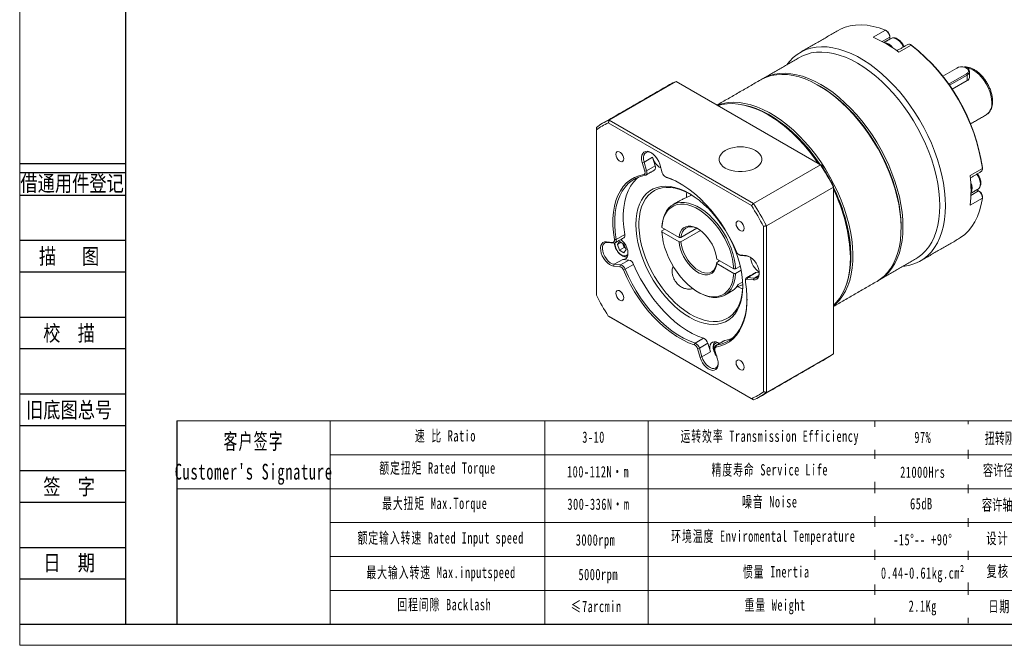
# Model space of a CAD drawing. Header units: millimetres. Extents: x -82 to 450, y -86 to 290.
# Tile 1 of 3: x -82 to 212, y -86 to 101. Entities that reach past the tile are written whole.
import ezdxf
from ezdxf.enums import TextEntityAlignment as Align

# ---------------------------------------------------------------- set-up
doc = ezdxf.new("R2010")
doc.units = ezdxf.units.MM
doc.header["$LTSCALE"] = 1.5
doc.layers.get('0').update_dxf_attribs({"lineweight": 18})
for name, color, linetype in [('2细线层', 4, 'Continuous'), ('6文字层', 3, 'Continuous'), ('7标注层', 4, 'Continuous')]:
    doc.layers.add(name, color=color, linetype=linetype)
doc.layers.add('SLD-0', color=7, linetype='Continuous', lineweight=18)
doc.layers.add('细实线', color=7, linetype='Continuous', lineweight=18)
doc.styles.add('宋体', font='txt', dxfattribs={"width": 0.8})
doc.styles.add('标准', font='txt', dxfattribs={"width": 0.667})

msp = doc.modelspace()

# ---------------------------------------------------------------- linework, layer by layer
at = {"color": 7, "linetype": 'Continuous', "lineweight": 15}
for p, q in [((173.031174, 95.486301), (176.708129, 97.608962)), ((178.010521, 95.565653), (175.718188, 94.242317)), ((178.010521, 95.565653), (178.010521, 95.892217)), ((178.010521, 94.915535), (178.010521, 95.565653)), ((184.404081, 93.166183), (180.727127, 91.043522)), ((184.404081, 93.166183), (184.644169, 93.031282)), ((184.516042, 93.116508), (184.644169, 93.031282)), ((198.035785, 86.284231), (193.849511, 83.867547)), ((195.618432, 81.492465), (200.977349, 84.586102)), ((201.203623, 84.194184), (195.879245, 81.120486)), ((201.203623, 82.521511), (196.694239, 79.918299)), ((201.203623, 84.194184), (200.977349, 84.586102)), ((201.203623, 82.521511), (201.203623, 84.194184)), ((94.086805, 70.729413), (114.11207, 82.289753)), ((157.28243, 57.368034), (114.11207, 82.289753)), ((94.086805, 70.729413), (137.257165, 45.807695)), ((206.900358, 72.300748), (206.994229, 72.357544)), ((90.216144, 67.779218), (90.216144, 18.31264)), ((136.637934, 45.120081), (93.800942, 69.849351)), ((107.036913, 59.616552), (104.491329, 58.147017)), ((107.810915, 57.011934), (107.036913, 59.616552)), ((104.491329, 58.147017), (103.947174, 58.009597)), ((104.721175, 55.40498), (103.947174, 58.009597)), ((104.491329, 58.147017), (105.26533, 55.5424)), ((105.26533, 55.5424), (107.810915, 57.011934)), ((109.173425, 57.49236), (109.947427, 54.887744)), ((157.28243, 57.368034), (137.257165, 45.807695)), ((202.042479, 54.124249), (205.719433, 56.24691)), ((205.719433, 56.24691), (205.722684, 56.522225)), ((205.722684, 56.522225), (205.732435, 56.36848)), ((104.829928, 54.193375), (104.394624, 54.393212)), ((105.26533, 55.5424), (104.721175, 55.40498)), ((111.256806, 53.557313), (110.913315, 53.748062)), ((141.12783, 39.103507), (161.153094, 50.663847)), ((161.153094, 0.812308), (161.153094, 50.663847)), ((205.719433, 47.359908), (202.042479, 45.237247)), ((202.308485, 48.186006), (204.601063, 49.509483)), ((204.601063, 49.509483), (204.0378, 49.834647)), ((204.601063, 49.509483), (204.883906, 49.346149)), ((114.964949, 35.616681), (109.860323, 38.563519)), ((115.532136, 35.615815), (120.311475, 38.374868)), ((140.222733, -10.55555), (140.222733, 38.911028)), ((141.12783, 39.103507), (141.12783, -10.748032)), ((96.163822, 35.036453), (98.709406, 36.505988)), ((109.859939, 37.583838), (110.708652, 38.07379)), ((109.860323, 37.257053), (114.964949, 34.310215)), ((121.413133, 37.704376), (115.532136, 34.309349)), ((93.232037, 34.323179), (95.100643, 34.138245)), ((93.232037, 34.323179), (93.623119, 34.122221)), ((95.491725, 33.937287), (93.623119, 34.122221)), ((95.100643, 34.138245), (95.491725, 33.937287)), ((95.604717, 34.962618), (96.163822, 35.036453)), ((96.515284, 33.459642), (97.168482, 34.389025)), ((97.64684, 34.112876), (96.515284, 33.459642)), ((97.168482, 31.776095), (96.515284, 33.459642)), ((97.168482, 34.389025), (98.474877, 33.634859)), ((98.582697, 32.592503), (97.168482, 31.776095)), ((98.256099, 33.434277), (98.092666, 33.855506)), ((98.582697, 32.592503), (98.256099, 33.434277)), ((98.474877, 33.634859), (99.128075, 31.951311)), ((98.964907, 32.371858), (98.582697, 32.592503)), ((98.474877, 31.02193), (97.168482, 31.776095)), ((99.128075, 31.951311), (98.474877, 31.02193)), ((133.173448, 30.37021), (135.042053, 30.185276)), ((133.56453, 30.169252), (133.173448, 30.37021)), ((135.433135, 29.984318), (133.56453, 30.169252)), ((135.433135, 29.984318), (135.042053, 30.185276)), ((95.396822, 27.038393), (95.571426, 27.565912)), ((97.265427, 26.853458), (95.396822, 27.038393)), ((98.117011, 29.035447), (95.571426, 27.565912)), ((95.571426, 27.565912), (97.44003, 27.380979)), ((97.265427, 26.853458), (97.44003, 27.380979)), ((97.44003, 27.380979), (99.985615, 28.850513)), ((99.985615, 28.850513), (98.117011, 29.035447)), ((101.371506, 27.547669), (98.825922, 26.078134)), ((126.220448, 28.139118), (127.06916, 28.629069)), ((131.326575, 26.171315), (126.221948, 29.118154)), ((126.221948, 27.811688), (131.326575, 24.86485)), ((131.892643, 26.171095), (133.31519, 26.992313)), ((98.304847, 25.876324), (98.825922, 26.078134)), ((133.565619, 25.830417), (131.892643, 24.864629)), ((135.512836, 23.612944), (135.338232, 23.085424)), ((138.05842, 25.082479), (135.512836, 23.612944)), ((135.512836, 23.612944), (137.381441, 23.42801)), ((138.758943, 24.223225), (137.381441, 23.42801)), ((138.943871, 24.994846), (138.05842, 25.082479)), ((132.641894, 21.492177), (134.019364, 22.287373)), ((137.206838, 22.900489), (135.338232, 23.085424)), ((137.381441, 23.42801), (137.206838, 22.900489)), ((93.800942, 12.103585), (136.637934, -12.625684)), ((137.257165, -12.983244), (94.086805, 11.938475)), ((119.525562, 3.475604), (119.747754, 3.992918)), ((119.747754, 3.992918), (122.293338, 5.462452)), ((123.581187, 3.94288), (121.035603, 2.473345)), ((124.355188, 1.338262), (123.581187, 3.94288)), ((126.044251, 2.830457), (126.174631, 3.356855)), ((128.720216, 4.82639), (126.174631, 3.356855)), ((120.491448, 2.335926), (121.035603, 2.473345)), ((121.265449, -0.268693), (120.491448, 2.335926)), ((121.035603, 2.473345), (121.809604, -0.131273)), ((124.355188, 1.338262), (121.809604, -0.131273)), ((125.7177, 1.818688), (126.491701, -0.785931)), ((161.153094, 0.812308), (141.12783, -10.748032)), ((121.265449, -0.268693), (121.809604, -0.131273))]:
    msp.add_line(p, q, dxfattribs=at)
for p, q in [((10.557404, -19.258992), (10.557404, -80.080073)), ((74.755699, -19.258992), (74.755699, -80.080073))]:
    msp.add_line(p, q)
at = {"color": 7, "linetype": 'Continuous', "lineweight": 15, "flags": 128}
for points in [[(176.708129, 97.608962), (174.84469, 98.273052), (173.012977, 98.759706), (171.223163, 99.066222), (169.485193, 99.190894), (167.808718, 99.133031), (166.203052, 98.892956), (164.677115, 98.472), (163.23938, 97.872502), (162.557569, 97.507648)], [(182.086784, 92.581909), (181.95169, 92.87053), (181.533695, 93.575458), (181.031765, 94.199855), (180.475067, 94.707434), (179.895958, 95.068695), (179.328092, 95.262645), (178.80447, 95.278011), (178.389551, 95.134346)], [(147.234747, 87.276369), (148.012276, 88.273982), (149.094184, 89.395676), (150.283591, 90.359457), (151.57415, 91.160184), (152.958978, 91.793583), (154.430685, 92.256275), (155.981419, 92.545791), (157.602905, 92.660587), (159.286495, 92.60005), (161.023202, 92.364503), (162.803761, 91.955204), (164.618675, 91.374336), (166.458258, 90.624996), (168.312696, 89.711185), (170.172093, 88.637778), (172.026531, 87.4105), (173.866114, 86.035903), (175.681027, 84.521317), (177.461588, 82.874825), (179.198296, 81.105212), (180.881884, 79.221918), (182.503371, 77.234994), (184.054105, 75.155039), (185.525811, 72.993151), (186.910639, 70.760863), (188.201199, 68.470088), (189.390606, 66.133046), (190.472513, 63.762208), (191.441148, 61.370223), (192.291344, 58.969852), (193.018563, 56.573903), (193.618927, 54.195159), (194.08923, 51.846313), (194.426965, 49.539895), (194.63033, 47.288212), (194.698239, 45.103277), (194.63033, 42.996749), (194.426965, 40.979865), (194.08923, 39.063388), (193.618927, 37.257542), (193.018563, 35.571964), (192.291344, 34.015644), (191.441148, 32.596889), (190.472513, 31.323265), (189.390606, 30.20157), (188.201199, 29.237789), (186.910639, 28.437063), (185.525811, 27.803664), (184.054105, 27.340971), (182.503371, 27.051455), (182.031919, 26.999367)], [(150.995282, 89.447281), (151.656645, 89.801097), (153.051459, 90.381991), (154.532075, 90.789111), (156.090211, 91.02018), (157.717155, 91.073905), (159.403806, 90.949988), (161.140735, 90.649119), (162.918226, 90.172983), (164.726339, 89.524241), (166.554962, 88.706522), (168.393869, 87.7244), (170.232776, 86.583366), (172.0614, 85.289801), (173.869512, 83.85094), (175.647003, 82.274829), (177.383931, 80.570283), (179.070583, 78.746834), (180.697527, 76.814678), (182.255664, 74.784624), (183.73628, 72.668021), (185.131095, 70.476708), (186.432308, 68.222941), (187.632643, 65.919321), (188.725388, 63.578733), (189.70443, 61.214265), (190.564295, 58.839141), (191.300174, 56.466643), (191.907951, 54.11004), (192.384228, 51.78251), (192.726342, 49.497071), (192.932378, 47.266502), (193.001185, 45.103279), (192.932378, 43.019499), (192.726342, 41.026814), (192.384228, 39.136369), (191.907951, 37.358738), (191.300174, 35.703859), (190.564295, 34.18099), (189.70443, 32.798645), (188.725388, 31.564554), (187.632643, 30.485623), (186.432308, 29.567879), (185.792455, 29.170279)], [(200.977349, 84.586102), (201.359859, 84.890032), (201.560959, 85.247326), (201.560957, 85.623005), (201.359859, 85.980298), (200.977349, 86.28423), (200.450866, 86.505049), (199.831949, 86.62114), (199.181183, 86.621141), (198.562265, 86.505049), (198.035785, 86.284231)], [(208.557537, 75.963507), (208.487891, 77.025593), (208.28067, 78.141938), (207.940976, 79.285054), (207.477173, 80.426792), (206.900682, 81.539041), (206.225698, 82.594412), (205.468841, 83.566918), (204.648746, 84.432615), (203.78561, 85.170184), (202.900683, 85.761466), (202.015756, 86.191899), (201.152618, 86.450887), (200.352201, 86.532213)], [(201.203898, 86.153404), (201.427863, 86.004165), (201.755245, 85.658052), (201.900453, 85.272713), (201.851716, 84.879364), (201.612994, 84.509877), (201.203623, 84.194184)], [(174.195901, 22.475731), (175.145568, 23.087361), (176.319612, 24.045916), (177.384479, 25.164238), (178.334215, 26.436073), (179.163507, 27.854306), (179.867719, 29.411006), (180.442911, 31.097467), (180.885869, 32.904259), (181.194113, 34.821278), (181.365919, 36.837803), (181.400329, 38.942555), (181.297148, 41.123764), (181.056955, 43.369233), (180.681092, 45.666404), (180.171661, 48.00243), (179.531511, 50.364247), (178.764223, 52.738647), (177.874086, 55.112351), (176.866079, 57.472085), (175.74584, 59.804651), (174.519633, 62.097006), (173.194316, 64.33633), (171.7773, 66.510098), (170.27651, 68.606155), (168.700339, 70.612779), (167.057601, 72.518748), (165.357484, 74.313402), (163.609494, 75.986706), (161.823408, 77.529302), (160.009214, 78.932563), (158.177059, 80.18864), (156.337187, 81.29051), (154.499888, 82.232011), (152.675437, 83.007878), (150.874037, 83.613772), (149.105763, 84.046302), (147.380503, 84.303052), (145.707906, 84.382586), (144.097325, 84.284457), (142.557768, 84.009216), (141.097843, 83.558401), (139.725719, 82.934534), (139.398729, 82.752733)], [(139.683871, 82.912033), (140.625777, 83.433113), (142.020592, 84.014007), (143.501208, 84.421127), (145.059344, 84.652196), (146.686288, 84.705921), (148.372939, 84.582004), (150.109868, 84.281135), (151.887358, 83.804999), (153.695472, 83.156257), (155.524095, 82.338538), (157.363002, 81.356416), (159.201909, 80.215382), (161.030532, 78.921817), (162.838645, 77.482956), (164.616136, 75.906845), (166.353064, 74.202299), (168.039716, 72.37885), (169.66666, 70.446694), (171.224797, 68.41664), (172.705413, 66.300037), (174.100228, 64.108724), (175.401441, 61.854957), (176.601776, 59.551337), (177.694521, 57.210749), (178.673563, 54.846281), (179.533428, 52.471157), (180.269307, 50.098659), (180.877084, 47.742056), (181.353361, 45.414526), (181.695475, 43.129087), (181.901511, 40.898518), (181.970318, 38.735295), (181.901511, 36.651515), (181.695475, 34.65883), (181.353361, 32.768385), (180.877084, 30.990754), (180.269307, 29.335875), (179.533428, 27.813006), (178.673563, 26.430661), (177.694521, 25.19657), (176.601776, 24.117639), (175.401441, 23.199895), (174.476447, 22.642995)], [(181.404632, 38.735294), (181.336615, 40.873653), (181.132948, 43.078583), (180.794767, 45.337753), (180.323964, 47.63853), (179.723172, 49.968046), (178.995752, 52.313273), (178.14577, 54.661097), (177.177982, 56.998387), (176.097797, 59.312072), (174.911259, 61.589213), (173.625002, 63.817075), (172.24622, 65.983201), (170.782622, 68.075474), (169.242395, 70.082195), (167.634152, 71.992142), (165.966887, 73.794631), (164.249923, 75.479585), (162.492863, 77.037579), (160.705533, 78.459902), (158.897929, 79.738598), (157.084112, 80.864234)], [(157.084112, 80.864234), (158.444043, 80.034975), (160.25514, 78.793335), (162.048481, 77.406203), (163.814037, 75.88134), (165.541934, 74.227268), (167.22251, 72.453242), (168.846366, 70.569181), (170.40442, 68.585622), (171.88796, 66.513658), (173.288688, 64.364875), (174.598772, 62.15129), (175.810884, 59.885285), (176.918247, 57.579529), (177.914667, 55.246919), (178.794572, 52.900499), (179.553042, 50.553391), (180.185834, 48.218721), (180.689409, 45.909546), (181.060952, 43.63878), (181.298385, 41.41912), (181.400379, 39.262982), (181.404632, 38.735294)], [(126.473834, 75.153457), (126.672866, 75.231039), (128.132791, 75.681854), (129.672348, 75.957095), (131.282929, 76.055224), (132.955526, 75.97569), (134.680786, 75.71894), (136.44906, 75.28641), (138.25046, 74.680516), (140.074911, 73.904649), (141.91221, 72.963148), (143.752082, 71.861278), (145.584237, 70.605201), (147.398431, 69.20194), (149.184517, 67.659344), (150.932507, 65.98604), (152.632624, 64.191386), (154.275362, 62.285417), (155.851533, 60.278793), (157.352323, 58.182736), (158.769339, 56.008968), (160.094656, 53.769644), (161.320863, 51.477289), (162.441102, 49.144723), (163.449109, 46.784989), (164.339246, 44.411285), (165.106534, 42.036885)], [(156.623685, 57.748318), (155.498741, 59.338181), (153.940604, 61.368236), (152.313661, 63.300391), (150.627009, 65.12384), (148.89008, 66.828387), (147.112589, 68.404498), (145.304477, 69.843359), (143.475854, 71.136923), (141.636947, 72.277957), (139.79804, 73.26008), (137.969416, 74.077799), (136.161303, 74.726541), (134.383812, 75.202677), (132.646884, 75.503545), (130.960232, 75.627463), (129.333288, 75.573737), (127.775153, 75.342668), (126.650209, 75.051637)], [(157.196434, 57.417678), (156.897296, 57.859732), (155.413757, 59.931696), (153.855702, 61.915255), (152.231847, 63.799316), (150.551271, 65.573342), (148.823373, 67.227414), (147.057817, 68.752278), (145.264476, 70.139409), (143.453379, 71.381049), (141.634655, 72.470255), (139.818475, 73.400933), (138.014994, 74.167882), (136.2343, 74.76681), (134.486352, 75.19437), (133.994092, 75.284735)], [(137.073684, 61.980003), (137.846855, 61.599499), (138.563944, 61.106152), (139.121741, 60.548416), (139.503296, 59.943237), (139.697017, 59.309002), (139.697017, 58.664984), (139.503296, 58.03075), (139.121741, 57.42557), (138.563944, 56.867834), (137.846854, 56.374487), (136.99226, 55.96052), (136.026128, 55.638511), (134.977813, 55.418244), (133.879168, 55.306411), (132.763574, 55.306411), (131.664929, 55.418244), (130.616615, 55.638511), (129.650482, 55.96052), (128.795887, 56.374487), (128.078798, 56.867834), (127.521001, 57.425571), (127.139446, 58.03075), (126.945725, 58.664984), (126.945725, 59.309003), (127.139446, 59.943237), (127.521001, 60.548416), (128.078798, 61.106152), (128.795888, 61.599499), (129.569059, 61.980003)], [(98.407377, 59.102965), (98.335736, 59.613503), (98.129453, 60.145177), (97.813408, 60.63386), (97.42572, 61.020612), (97.013153, 61.258782), (96.625468, 61.319643), (96.309423, 61.195858), (96.10314, 60.902353), (96.031498, 60.474531), (96.10314, 59.963994), (96.309423, 59.43232), (96.625468, 58.943636), (97.013153, 58.556886), (97.42572, 58.318716), (97.813408, 58.257853), (98.129453, 58.381639), (98.335736, 58.675144), (98.407377, 59.102965)], [(103.947174, 58.009597), (103.771837, 58.813621), (103.736324, 59.56436), (103.842416, 60.22417), (104.084794, 60.759962), (104.451305, 61.144873), (104.923571, 61.359597), (105.477907, 61.393373), (106.08652, 61.244502), (106.718892, 60.920451), (107.34331, 60.437469), (107.928464, 59.819776), (108.445014, 59.098345), (108.867056, 58.309352), (109.173425, 57.49236)], [(106.705884, 60.928768), (106.159573, 61.140457), (105.592613, 61.196568), (105.09833, 61.061923), (104.705447, 60.744349), (104.436801, 60.2623), (104.308005, 59.643789), (104.326539, 58.924767), (104.491329, 58.147017)], [(107.810915, 57.011934), (107.870154, 56.760873), (107.895933, 56.52055), (107.88747, 56.29825), (107.845022, 56.100703), (107.769874, 55.933897), (107.664305, 55.802884), (107.565599, 55.729704)], [(95.604717, 34.962618), (95.304813, 37.122015), (95.155453, 39.21708), (95.157763, 41.231976), (95.311729, 43.151469), (95.616185, 44.961052), (96.06883, 46.647045), (96.666245, 48.196701), (97.403907, 49.598309), (98.276246, 50.84127), (99.276667, 51.916189), (100.397604, 52.814942), (101.630587, 53.530733), (102.966292, 54.058152), (104.394624, 54.393212)], [(104.829928, 54.193375), (103.421713, 53.863035), (102.10482, 53.343045), (100.889204, 52.637335), (99.784055, 51.751241), (98.797726, 50.69146), (97.937673, 49.466006), (97.210399, 48.084139), (96.621399, 46.556309), (96.17513, 44.894063), (95.874962, 43.109967), (95.723164, 41.217508), (95.720886, 39.230992), (95.868142, 37.165436), (96.163822, 35.036453)], [(102.834172, 53.658845), (102.329639, 53.220775), (101.34331, 52.160995), (100.483257, 50.93554), (99.755984, 49.553674), (99.166984, 48.025844), (98.720714, 46.363598), (98.420546, 44.579502), (98.268748, 42.687043), (98.26647, 40.700526), (98.413727, 38.63497), (98.709406, 36.505988)], [(104.394624, 54.393212), (104.511621, 54.429755), (104.611218, 54.498192), (104.690396, 54.596453), (104.746756, 54.721557), (104.778592, 54.869717), (104.784939, 55.036442), (104.765604, 55.216685), (104.721175, 55.40498)], [(105.26533, 55.5424), (105.32457, 55.291338), (105.350349, 55.051016), (105.341886, 54.828715), (105.299438, 54.631169), (105.22429, 54.464362), (105.11872, 54.33335), (104.985924, 54.2421), (104.829928, 54.193375)], [(110.913315, 53.748062), (112.633378, 53.101409), (114.37299, 52.269628), (116.119001, 51.259009), (117.858212, 50.07719), (119.577476, 48.733104), (121.263795, 47.236914), (122.904422, 45.59993), (124.486956, 43.834526), (125.999432, 41.954047), (127.430418, 39.972708), (128.769096, 37.905489), (130.005347, 35.768014), (131.129825, 33.576443), (132.13403, 31.347343)], [(111.256806, 53.557313), (111.061521, 53.640802), (111.014023, 53.667079)], [(204.416692, 50.053377), (204.638821, 50.220598), (204.928611, 50.632917), (205.08986, 51.182683), (205.113197, 51.837945), (204.997266, 52.560622), (204.748805, 53.308714), (204.382252, 54.038746), (204.054758, 54.532197)], [(134.056762, 21.00291), (133.988471, 19.336616), (133.78418, 17.763386), (133.445632, 16.29664), (132.975717, 14.948896), (132.378442, 13.731649), (131.658903, 12.655285), (130.82324, 11.728986), (129.878582, 10.960658), (128.832989, 10.356854), (127.69538, 9.922724), (126.475463, 9.661976), (125.183644, 9.576829), (123.830945, 9.668016), (122.428907, 9.934753), (120.989491, 10.374769), (119.524979, 10.984305), (118.047865, 11.758166), (116.570749, 12.689746), (115.106237, 13.7711), (113.666822, 14.992998), (112.264783, 16.34502), (110.912084, 17.815626), (109.620266, 19.392274), (108.400349, 21.061509), (107.26274, 22.809093), (106.217146, 24.620115), (105.272488, 26.479122), (104.436825, 28.370256), (103.717286, 30.277382), (103.120012, 32.184228), (102.650096, 34.074525), (102.311549, 35.932148), (102.107257, 37.741249), (102.038967, 39.48639), (102.107257, 41.152684), (102.311549, 42.725913), (102.650096, 44.192659), (103.120012, 45.540404), (103.717286, 46.757652), (104.436825, 47.834015), (105.272488, 48.760313), (106.217146, 49.528642), (107.26274, 50.132446), (108.400349, 50.566575), (109.620266, 50.827324), (110.912084, 50.91247), (112.264783, 50.821285), (113.666822, 50.554546), (115.106237, 50.114532), (116.570749, 49.504994), (118.047865, 48.731133), (119.524979, 47.799554), (120.989491, 46.718201), (122.428907, 45.496302), (123.830945, 44.144281), (125.183644, 42.673674), (126.475463, 41.097026), (127.69538, 39.42779), (128.832989, 37.680207), (129.878582, 35.869185), (130.82324, 34.010178), (131.658903, 32.119044), (132.378442, 30.211919), (132.975717, 28.305072), (133.445632, 26.414774), (133.78418, 24.557151), (133.988471, 22.748051), (134.056762, 21.00291)], [(118.278326, 48.596176), (118.135732, 48.675388), (116.681015, 49.396832), (115.242287, 49.952261), (113.832191, 50.336796), (112.463121, 50.547055), (111.147106, 50.581192), (109.895712, 50.438908), (108.719937, 50.121451), (107.630112, 49.631612), (106.635815, 48.973696), (105.745787, 48.153483), (104.967845, 47.178184), (104.308829, 46.056367), (103.774529, 44.797893), (103.369641, 43.413819), (103.097722, 41.916311), (102.961162, 40.318528), (102.961162, 38.634511), (103.097722, 36.879059), (103.369641, 35.0676), (103.774529, 33.216053), (104.308829, 31.340689), (104.967845, 29.457988), (105.745787, 27.584496), (106.635815, 25.736679), (107.630112, 23.930772), (108.719937, 22.182647), (109.895712, 20.507671), (111.147106, 18.920557), (112.463121, 17.435255), (113.832191, 16.064818), (115.242287, 14.821293), (116.681015, 13.715601), (118.135732, 12.757465), (119.593654, 11.955303), (121.041968, 11.316163), (122.467947, 10.845665), (123.859059, 10.547939), (125.20308, 10.425608), (126.488197, 10.479739), (127.703117, 10.709864), (128.837163, 11.113957), (129.88037, 11.688465), (130.823569, 12.428342), (131.658472, 13.327087), (132.377741, 14.376799), (132.975056, 15.568254), (133.445167, 16.89098), (133.783943, 18.333357), (133.988407, 19.882706), (134.05514, 21.26697)], [(117.199766, 47.58203), (117.216435, 48.547922), (117.249885, 49.133577)], [(118.351793, 48.162028), (118.518286, 48.332545), (118.593775, 48.405235)], [(198.554642, 35.152129), (199.214374, 35.561985), (200.452276, 36.507602), (201.57966, 37.618873), (202.590264, 38.889629), (203.478472, 40.312809), (204.239352, 41.880505), (204.868678, 43.584013), (205.362953, 45.413869), (205.719433, 47.359908)], [(109.859939, 38.890304), (109.993185, 40.238071), (110.264157, 41.480033), (110.669427, 42.600474), (111.20387, 43.58521), (111.860718, 44.421783), (112.631662, 45.099604), (113.506942, 45.610096), (114.475483, 45.946799), (115.525028, 46.10545), (116.642296, 46.084042), (117.813145, 45.882847), (119.022759, 45.504411), (120.25583, 44.953521), (121.496754, 44.237152), (122.729824, 43.364368), (123.939439, 42.346213), (125.110288, 41.195574), (126.227555, 39.927013), (127.277101, 38.556582), (128.245642, 37.101625), (129.120923, 35.580556), (129.891866, 34.012623), (130.548715, 32.417669), (131.083156, 30.815878), (131.488428, 29.227522), (131.7594, 27.672702), (131.892643, 26.171095)], [(131.326575, 26.171315), (131.1953, 27.633826), (130.930095, 29.147884), (130.534309, 30.694361), (130.012942, 32.253721), (129.372582, 33.806265), (128.621316, 35.332381), (127.768636, 36.812788), (126.825314, 38.228787), (125.803266, 39.562487), (124.715403, 40.797042), (123.575469, 41.916856), (122.397864, 42.907781), (121.197464, 43.7573), (119.989433, 44.454681), (118.789034, 44.991114), (117.611428, 45.359824), (116.471493, 45.55615), (115.383632, 45.577614), (114.361583, 45.423945), (113.418261, 45.097084), (112.565582, 44.601159), (111.814316, 43.942436), (111.173954, 43.129238), (110.652589, 42.171834), (110.256803, 41.082321), (109.991598, 39.874463), (109.860323, 38.563519)], [(165.106534, 42.036885), (165.746684, 39.675068), (166.256115, 37.339042), (166.631978, 35.041871), (166.872171, 32.796402), (166.975352, 30.615193), (166.940942, 28.510441), (166.769136, 26.493916), (166.460892, 24.576897), (166.017934, 22.770105), (165.442742, 21.083644), (164.73853, 19.526944), (163.909238, 18.108711), (162.959502, 16.836876), (161.894635, 15.718554), (161.153094, 15.084485)], [(165.026018, 21.530039), (165.463303, 22.854142), (165.901169, 24.640167), (166.205869, 26.535151), (166.375701, 28.528496), (166.409716, 30.609056), (166.307721, 32.765194), (166.070288, 34.984854), (165.698746, 37.25562), (165.19517, 39.564795), (164.562378, 41.899465)], [(114.964949, 35.616681), (115.119476, 36.521804), (115.40492, 37.311948), (115.814451, 37.968215), (116.33828, 38.474909), (116.963875, 38.819913), (117.676276, 38.994975), (118.458444, 38.995909), (119.291674, 38.822691), (120.156036, 38.479466), (121.03086, 37.974441), (121.895224, 37.319694), (122.728453, 36.530885), (123.510621, 35.62688), (124.223022, 34.629297), (124.848617, 33.561996), (125.372445, 32.450503), (125.781978, 31.321399), (126.067421, 30.20169), (126.221948, 29.118154)], [(120.737581, 38.161185), (120.005181, 38.503987), (119.157112, 38.749523), (118.354514, 38.813292), (117.61862, 38.693605), (116.968892, 38.393629), (116.422515, 37.9213), (115.993943, 37.289108), (115.694509, 36.513778), (115.532136, 35.615815)], [(134.407377, 38.320608), (134.335735, 38.831145), (134.129452, 39.36282), (133.813407, 39.851503), (133.425721, 40.238254), (133.013154, 40.476424), (132.625468, 40.537285), (132.309423, 40.4135), (132.10314, 40.119995), (132.031498, 39.692173), (132.10314, 39.181637), (132.309423, 38.649962), (132.625468, 38.161278), (133.013154, 37.774528), (133.425721, 37.536358), (133.813407, 37.475495), (134.129452, 37.599282), (134.335735, 37.892787), (134.407377, 38.320608)], [(109.860323, 37.257053), (109.991598, 35.794542), (110.256803, 34.280485), (110.652589, 32.734008), (111.173954, 31.174648), (111.814316, 29.622103), (112.565582, 28.095988), (113.418261, 26.615581), (114.361583, 25.199583), (115.383632, 23.865881), (116.471493, 22.631327), (117.611428, 21.511514), (118.789034, 20.520588), (119.989433, 19.67107), (121.197464, 18.973688), (122.397864, 18.437254), (123.575469, 18.068546), (124.715403, 17.872219), (125.803266, 17.850754), (126.825314, 18.004424), (127.768636, 18.331285), (128.621316, 18.82721), (129.372582, 19.485932), (130.012942, 20.299131), (130.534309, 21.256535), (130.930095, 22.346047), (131.1953, 23.553905), (131.326575, 24.86485)], [(95.396822, 27.038393), (94.788208, 27.187265), (94.155839, 27.511312), (93.531421, 27.994295), (92.946267, 28.611986), (92.429717, 29.333418), (92.007675, 30.122412), (91.701306, 30.939403), (91.525967, 31.743428), (91.490454, 32.494167), (91.596546, 33.153977), (91.838924, 33.689769), (92.205437, 34.074678), (92.677701, 34.289404), (93.232037, 34.323179)], [(93.623119, 34.122221), (93.0886, 34.082666), (92.641761, 33.854895), (92.308569, 33.452146), (92.108384, 32.897826), (92.052847, 32.224148), (92.145187, 31.470263), (92.380029, 30.679988), (92.743727, 29.899249), (93.21515, 29.173418), (93.766897, 28.544679), (94.366899, 28.049573), (94.980292, 27.716874), (95.571426, 27.565912)], [(95.100643, 34.138245), (95.231654, 34.141344), (95.348861, 34.177452), (95.448709, 34.245478), (95.528174, 34.343359), (95.584851, 34.46813), (95.617022, 34.616011), (95.623711, 34.782523), (95.604717, 34.962618)], [(96.163822, 35.036453), (96.189148, 34.796325), (96.180229, 34.574309), (96.137336, 34.377134), (96.061767, 34.210772), (95.955812, 34.080264), (95.822681, 33.989565), (95.666407, 33.941418), (95.491725, 33.937287)], [(97.546522, 34.982924), (97.973233, 34.612988), (98.52498, 33.984249), (98.996401, 33.25842), (99.360103, 32.477679), (99.594945, 31.687403), (99.68728, 30.933521), (99.631743, 30.259843), (99.431563, 29.705521), (99.098369, 29.302773), (98.651528, 29.075003), (98.117011, 29.035447)], [(126.221948, 27.811688), (126.067421, 26.906565), (125.781978, 26.11642), (125.372445, 25.460154), (124.848617, 24.95346), (124.223022, 24.608456), (123.510621, 24.433394), (122.728453, 24.43246), (121.895224, 24.605677), (121.03086, 24.948903), (120.156036, 25.453928), (119.291674, 26.108675), (118.458444, 26.897483), (117.676276, 27.80149), (116.963875, 28.799072), (116.33828, 29.866373), (115.814451, 30.977866), (115.40492, 32.106969), (115.119476, 33.226679), (114.964949, 34.310215)], [(115.532136, 34.309349), (115.694509, 33.223914), (115.993943, 32.102864), (116.422515, 30.975855), (116.968892, 29.872691), (117.61862, 28.822556), (118.354514, 27.853224), (119.157112, 26.990334), (120.005181, 26.256709), (120.876292, 25.671756), (121.747402, 25.250947), (122.595473, 25.00541), (123.398069, 24.941642), (124.133964, 25.061328), (124.783693, 25.361303), (125.330069, 25.833634), (125.758642, 26.465824), (126.058074, 27.241155), (126.220448, 28.139118)], [(96.796374, 31.246652), (97.290942, 30.724585), (97.821678, 30.33751), (98.352417, 30.111808), (98.846985, 30.06286), (99.27168, 30.194004), (99.597559, 30.4963), (99.681745, 30.634866)], [(135.042053, 30.185276), (135.650666, 30.036405), (136.283036, 29.712355), (136.907454, 29.229374), (137.492609, 28.611681), (138.009158, 27.89025), (138.431199, 27.101257), (138.737571, 26.284264), (138.91291, 25.480239), (138.948422, 24.7295), (138.842329, 24.069691), (138.599951, 23.533899), (138.23344, 23.148989), (137.761175, 22.934264), (137.206838, 22.900489)], [(136.270028, 29.720673), (136.024267, 29.833358), (135.433135, 29.984318)], [(161.153093, 15.288322), (161.968465, 16.118111), (162.947507, 17.352202), (163.807372, 18.734547), (164.543251, 20.257417), (165.151029, 21.912295), (165.627306, 23.689927), (165.969419, 25.580372), (166.175455, 27.573056), (166.244262, 29.656836)], [(101.371506, 27.547669), (102.361567, 25.349964), (103.470206, 23.189261), (104.689047, 21.08189), (106.008869, 19.043788), (107.419701, 17.090355), (108.910876, 15.236361), (110.471118, 13.495822), (112.088638, 11.881894), (113.751207, 10.406777), (115.446255, 9.081624), (117.160971, 7.916449), (118.88239, 6.920064), (120.597501, 6.099999), (122.293338, 5.462452)], [(119.525562, 3.475604), (117.805498, 4.12226), (116.065886, 4.954039), (114.319875, 5.964659), (112.580663, 7.14648), (110.8614, 8.490563), (109.175082, 9.986752), (107.534452, 11.623737), (105.95192, 13.389141), (104.439443, 15.26962), (103.008458, 17.250959), (101.669779, 19.318179), (100.433528, 21.455655), (99.30905, 23.647225), (98.304847, 25.876324)], [(98.825922, 26.078134), (99.815983, 23.88043), (100.924622, 21.719726), (102.143463, 19.612356), (103.463285, 17.574253), (104.874117, 15.620821), (106.365291, 13.766827), (107.925534, 12.026287), (109.543054, 10.412359), (111.205623, 8.937243), (112.900671, 7.61209), (114.615386, 6.446915), (116.336806, 5.45053), (118.051917, 4.630464), (119.747754, 3.992918)], [(131.892643, 24.864629), (131.7594, 23.516862), (131.488428, 22.274899), (131.083156, 21.15446), (130.548715, 20.169722), (129.891866, 19.33315), (129.120923, 18.655328), (128.245642, 18.144837), (127.277101, 17.808135), (126.227555, 17.649483), (125.110288, 17.670891), (123.939439, 17.872085), (122.729824, 18.250523), (121.496754, 18.801411), (120.874499, 19.140465)], [(134.814422, 22.809113), (134.82433, 22.975922), (134.867224, 23.173097), (134.942793, 23.339458), (135.048748, 23.469966), (135.181879, 23.560667), (135.338153, 23.608812), (135.512836, 23.612944)], [(134.834159, 22.261049), (135.134063, 20.101652), (135.283424, 18.006588), (135.281112, 15.991693), (135.127146, 14.072199), (134.82269, 12.262615), (134.370045, 10.576624), (133.772632, 9.026967), (133.034968, 7.625359), (132.162629, 6.382398), (131.162209, 5.30748), (130.041271, 4.408726), (128.808289, 3.692934), (127.472584, 3.165515), (126.044251, 2.830457)], [(134.006215, 20.107617), (133.848927, 20.184697), (132.617265, 20.852015)], [(135.338232, 23.085424), (135.207221, 23.082325), (135.090015, 23.046215), (134.990167, 22.97819), (134.910701, 22.880309), (134.854024, 22.755538), (134.821853, 22.607657), (134.815164, 22.441146), (134.834159, 22.261049)], [(98.407377, 17.531493), (98.335736, 18.042031), (98.129453, 18.573705), (97.813408, 19.062388), (97.42572, 19.449141), (97.013153, 19.687311), (96.625468, 19.748172), (96.309423, 19.624386), (96.10314, 19.330882), (96.031498, 18.903059), (96.10314, 18.392524), (96.309423, 17.860849), (96.625468, 17.372164), (97.013153, 16.985415), (97.42572, 16.747245), (97.813408, 16.686381), (98.129453, 16.810169), (98.335736, 17.103673), (98.407377, 17.531493)], [(126.174631, 3.356855), (127.582846, 3.687196), (128.899739, 4.207186), (130.115355, 4.912895), (131.220505, 5.79899), (132.206834, 6.85877), (133.066887, 8.084225), (133.794162, 9.46609), (134.38316, 10.993921), (134.82943, 12.656168), (135.129599, 14.440264), (135.281396, 16.332723), (135.300769, 17.182988)], [(124.355188, 1.338262), (124.190398, 2.116011), (124.171863, 2.835034), (124.300661, 3.453544), (124.569308, 3.935594), (124.962188, 4.253169), (125.456472, 4.387812), (126.023431, 4.331703), (126.630117, 4.088096), (126.984511, 3.867329)], [(126.522904, 4.143633), (126.36052, 4.139997), (125.935824, 4.008855), (125.609944, 3.70656), (125.405087, 3.253712), (125.335215, 2.681172), (125.405087, 2.027961), (125.609944, 1.33859), (125.935824, 0.660042), (126.17218, 0.289299)], [(128.530129, 4.759595), (128.564219, 4.777666), (128.720216, 4.82639)], [(128.720216, 4.82639), (130.128431, 5.156731), (130.715971, 5.36092)], [(126.044251, 2.830457), (125.927254, 2.793913), (125.827658, 2.725476), (125.74848, 2.627215), (125.69212, 2.50211), (125.660283, 2.353951), (125.653936, 2.187225), (125.67327, 2.006983), (125.7177, 1.818688)], [(126.491701, -0.785931), (126.66704, -1.589955), (126.702553, -2.340693), (126.59646, -3.000502), (126.354081, -3.536294), (125.98757, -3.921204), (125.515305, -4.13593), (124.960968, -4.169704), (124.352355, -4.020832), (123.719984, -3.696782), (123.095566, -3.213802), (122.510412, -2.59611), (121.993863, -1.874679), (121.571821, -1.085684), (121.265449, -0.268693)], [(121.809604, -0.131273), (122.111074, -0.92255), (122.531702, -1.681367), (123.047043, -2.363627), (123.627147, -2.929675), (124.238302, -3.346619), (124.844988, -3.590226), (125.411948, -3.646338), (125.906231, -3.511692), (126.299112, -3.194118), (126.567758, -2.712068), (126.696556, -2.09356), (126.703276, -1.990391)], [(134.407377, -3.250864), (134.335735, -2.740326), (134.129452, -2.208652), (133.813407, -1.719969), (133.425721, -1.333217), (133.013154, -1.095047), (132.625468, -1.034186), (132.309423, -1.157972), (132.10314, -1.451476), (132.031498, -1.879299), (132.10314, -2.389834), (132.309423, -2.921508), (132.625468, -3.410194), (133.013154, -3.796944), (133.425721, -4.035113), (133.813407, -4.095976), (134.129452, -3.972188), (134.335735, -3.678684), (134.407377, -3.250864)]]:
    msp.add_lwpolyline(points, dxfattribs=at)
at = {"color": 7, "linetype": 'Continuous', "lineweight": 15}
for centre, radius, start, end in [((175.624659, 95.481642), 2.387341, 2.01667581, 63.00970155), ((176.17592, 95.812814), 1.836318, 2.47826476, 57.51635354), ((160.107241, 64.211964), 33.839507, 52.45794599, 67.54743054), ((176.202831, 90.684941), 3.183151, 30.92769289, 86.00273741), ((176.22898, 90.742867), 2.97824, 37.09016885, 79.8402676), ((183.778744, 92.558878), 0.871703, 44.16188251, 113.35876093), ((148.72622, 47.954711), 57.593289, 8.27813425, 51.7218663), ((149.362669, 48.322126), 56.953427, 8.27816124, 51.72184015), ((120.010642, 67.600532), 15.829288, 111.87831675, 119.98674402), ((204.442257, 75.605766), 4.130799, 308.15500973, 4.96821724), ((99.971798, 56.069532), 15.797002, 111.87226627, 128.13845847), ((117.619906, 32.04598), 46.866022, 33.00768369, 58.51994784), ((99.728365, 55.446056), 15.575277, 112.36875766, 127.6419941), ((133.321371, 52.999027), 9.733333, 67.32449706, 112.67550294), ((112.213471, 61.004871), 5.359495, 195.01306364, 239.62897237), ((88.593829, 13.241193), 81.641301, 27.2825532, 32.71744694), ((89.674661, 13.865136), 80.546317, 27.44915337, 32.5508565), ((204.847976, 56.020048), 0.900502, 307.88846011, 14.59165916), ((111.619604, 55.325787), 1.728601, 194.67933528, 245.88367072), ((104.185633, 32.266966), 22.433911, 60.11196499, 71.62710087), ((168.487701, 49.680748), 33.847715, 352.45648127, 7.54351873), ((111.15812, 25.891623), 55.751823, 16.68601857, 26.26699573), ((111.174994, 25.931405), 55.579545, 17.13669665, 25.9445963), ((199.34751, 50.381578), 3.292393, 334.97942592, 28.09453185), ((199.396831, 50.374889), 3.105795, 341.07198912, 22.00197901), ((118.04068, 28.299126), 48.222699, 1.61337637, 26.6162276), ((203.335333, 47.485238), 2.387392, 356.99078985, 57.98290098), ((203.897859, 47.797058), 1.836293, 2.47811587, 57.52192535), ((68.7443, 1.782296), 80.546317, 27.44915337, 32.5508565), ((68.568564, 1.680854), 81.641301, 27.2825532, 32.71744694), ((125.193349, 29.743574), 41.053227, 0.60818308, 16.67321208), ((97.803257, 36.215741), 0.951498, 309.1731067, 17.76070534), ((100.075855, 34.03421), 4.304122, 180.87563989, 220.36452123), ((100.415355, 34.282769), 2.319985, 191.30556766, 201.45262334), ((100.716663, 34.37832), 2.63545, 200.99025947, 227.68827337), ((133.568568, 31.83192), 1.514172, 198.66460439, 254.87367239), ((133.713461, 31.295785), 1.136335, 239.18706071, 262.46897184), ((141.887116, 29.869602), 5.4844, 182.33964725, 237.65497535), ((96.870308, 25.391748), 1.514171, 18.66456745, 74.87370831), ((96.913207, 25.432036), 2.018891, 18.66451561, 74.87374897), ((99.458791, 26.90157), 2.018891, 18.66451561, 74.87374897), ((137.430174, 24.951603), 1.524373, 268.16797167, 4.82419866), ((137.982362, 24.49373), 0.593641, 82.63897591, 119.34461954), ((127.706191, 24.435906), 5.746887, 305.68641028, 329.18750137), ((161.694937, 55.441555), 80.546721, 207.44915121, 212.55082949), ((118.819279, 1.897886), 1.728592, 14.67929561, 65.88379959), ((118.806037, 1.889288), 2.304797, 14.67936161, 65.88370735), ((121.351621, 3.358823), 2.304797, 14.67936161, 65.88370735), ((126.37417, 2.656866), 0.727874, 105.91072538, 187.84541797), ((151.378457, 13.263897), 15.829896, 300.00805316, 308.13231171), ((130.710485, 1.777648), 15.575322, 292.36879118, 307.64198974), ((131.372276, 1.676457), 15.796796, 291.87216174, 308.138563)]:
    msp.add_arc(centre, radius, start, end, dxfattribs=at)
for points in [[(162.557569, 97.507648), (151.243858, 90.976382)], [(177.162131, 97.361831), (176.879333, 97.525139)], [(178.389551, 95.134346), (176.301195, 93.928764)], [(183.433125, 93.359136), (180.155348, 91.466916)], [(184.516042, 93.116508), (184.233244, 93.279817)], [(150.995282, 89.447281), (139.964415, 83.079297)], [(201.203898, 86.153404), (200.977588, 86.284092)], [(139.398729, 82.752733), (126.354403, 75.222404)], [(201.906564, 83.427554), (201.906564, 85.173871)], [(112.09917, 81.310928), (92.073905, 69.750589)], [(157.084112, 80.864234), (156.801314, 81.027543)], [(94.086805, 70.729413), (93.800942, 69.849351)], [(142.093421, 72.014355), (141.640945, 72.275649)], [(202.18477, 69.578497), (206.900358, 72.300748)], [(90.216144, 67.779218), (90.216139, 68.494201)], [(157.568295, 57.202921), (157.28243, 57.368034)], [(205.732434, 56.041916), (205.732435, 56.36848)], [(105.020014, 54.260169), (107.565599, 55.729704)], [(110.731227, 53.830388), (111.014023, 53.667079)], [(202.123301, 53.41719), (205.400998, 55.309364)], [(161.153094, 50.993868), (161.153094, 50.663847)], [(202.328421, 48.847844), (204.416692, 50.053377)], [(205.732434, 47.549892), (205.732435, 47.876456)], [(115.12144, 46.568101), (113.076926, 45.387828)], [(137.257165, 45.807695), (136.637934, 45.120081)], [(109.860323, 38.563519), (109.859939, 38.890304)], [(141.12783, 39.103507), (140.222733, 38.911028)], [(181.404631, 38.408731), (181.404632, 38.735294)], [(95.858702, 34.008566), (98.404286, 35.478101)], [(109.859939, 37.583838), (109.860323, 37.257053)], [(115.532136, 35.615815), (114.964949, 35.616681)], [(114.964949, 34.310215), (115.532136, 34.309349)], [(187.240932, 28.620863), (198.554642, 35.152129)], [(132.848593, 30.483158), (133.131389, 30.31985)], [(166.244262, 29.656836), (166.244263, 30.179337)], [(126.220448, 28.139118), (126.221948, 27.811688)], [(174.761588, 22.802295), (185.792455, 29.170279)], [(131.892643, 26.171095), (131.326575, 26.171315)], [(131.326575, 24.86485), (131.892643, 24.864629)], [(137.691442, 25.0112), (135.145857, 23.541665)], [(134.814422, 22.809113), (134.814422, 22.482551)], [(161.153094, 14.946279), (174.195901, 22.475731)], [(120.591702, 19.303773), (120.874499, 19.140465)], [(128.675658, 18.367104), (130.720172, 19.547376)], [(130.712506, 19.560512), (131.058629, 19.768158)], [(93.800942, 12.103585), (94.086805, 11.938475)], [(128.530129, 4.759595), (125.984545, 3.29006)], [(125.653109, 2.557511), (125.65311, 2.230948)], [(139.270067, -12.004422), (159.295332, -0.444083)], [(141.12783, -10.748032), (140.222733, -10.55555)], [(136.637934, -12.625684), (137.257165, -12.983244)]]:
    msp.add_open_spline(points, degree=1, dxfattribs=at)
for points, knots in [([(182.259203, 92.681445), (182.181117, 92.859368), (182.001186, 93.269352), (181.603044, 93.861967), (181.108716, 94.426612), (180.55496, 94.881767), (179.967211, 95.200401), (179.388204, 95.354831), (178.863522, 95.323651), (178.526408, 95.242204), (178.398898, 95.137789), (178.395008, 95.134604)], [0, 0, 0, 0, 0.1007558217, 0.2321700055, 0.3640587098, 0.4970133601, 0.6316991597, 0.7678212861, 0.8840271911, 0.9964618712, 1, 1, 1, 1]), ([(207.002095, 72.387), (207.127361, 72.463503), (207.463823, 72.668989), (207.901952, 73.161106), (208.311854, 73.82595), (208.601214, 74.608076), (208.759948, 75.437368), (208.801374, 76.192107), (208.773929, 76.986202), (208.660446, 77.874619), (208.401748, 78.953211), (208.02613, 80.036117), (207.542744, 81.100978), (206.962241, 82.12618), (206.296614, 83.090699), (205.558964, 83.97461), (204.763171, 84.759204), (203.923243, 85.427691), (203.053793, 85.962788), (202.169002, 86.35381), (201.292197, 86.56778), (200.633554, 86.638093), (200.291205, 86.575644), (200.21915, 86.5625)], [0, 0, 0, 0, 0.02867228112, 0.07701295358, 0.12578967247, 0.17579891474, 0.22719871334, 0.27030621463, 0.29851359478, 0.35141304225, 0.40420632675, 0.45687076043, 0.50943143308, 0.56194546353, 0.61448164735, 0.66709191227, 0.71984979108, 0.77282805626, 0.82607831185, 0.87958384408, 0.93306712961, 0.98591239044, 1, 1, 1, 1]), ([(201.891718, 83.655116), (201.877473, 83.489295), (201.846794, 83.132178), (201.547193, 82.745532), (201.283366, 82.573507), (201.203623, 82.521511)], [0, 0, 0, 0, 0.3768814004, 0.8116583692, 1, 1, 1, 1]), ([(204.384295, 50.055841), (204.491384, 50.117195), (204.743514, 50.261646), (205.019717, 50.649195), (205.215432, 51.153499), (205.28816, 51.751327), (205.23496, 52.41977), (205.055833, 53.128355), (204.75474, 53.826192), (204.468792, 54.340026), (204.267867, 54.58163), (204.226517, 54.631352)], [0, 0, 0, 0, 0.0858081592, 0.2020272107, 0.3202000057, 0.4446860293, 0.5742924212, 0.7052633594, 0.8358466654, 0.9662179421, 1, 1, 1, 1]), ([(118.759199, 48.267318), (118.593242, 48.181434), (118.176522, 47.965778), (117.379313, 47.61812), (116.396605, 47.194572), (115.592838, 46.841817), (115.233694, 46.61966), (115.129106, 46.554965)], [0, 0, 0, 0, 0.1354498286, 0.3401171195, 0.5608712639, 0.8721198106, 1, 1, 1, 1]), ([(164.287056, 42.308052), (164.336177, 42.131067), (164.414181, 41.85002), (164.491818, 41.610829), (164.520564, 41.522265)], [0, 0, 0, 0, 0.6297354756, 1, 1, 1, 1]), ([(95.642021, 33.942827), (95.648703, 33.792981), (95.665377, 33.419019), (95.838862, 32.783568), (96.130791, 32.081637), (96.459747, 31.532138), (96.76472, 31.124442), (97.094729, 30.745025), (97.550301, 30.332894), (98.131531, 29.970554), (98.705375, 29.781689), (99.164, 29.733774), (99.396898, 29.802935), (99.467917, 29.824025)], [0, 0, 0, 0, 0.074192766, 0.1851582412, 0.2957969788, 0.4062540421, 0.4598049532, 0.5186205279, 0.629985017, 0.7427782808, 0.8570959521, 0.956423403, 1, 1, 1, 1]), ([(119.083242, 20.334505), (118.963293, 20.286153), (118.507783, 20.102535), (117.51102, 20.123255), (116.250418, 20.430537), (115.027467, 21.133028), (113.959372, 22.213854), (113.152014, 23.685022), (112.859835, 25.257047), (112.932448, 26.447957), (113.193486, 26.904705), (113.246706, 26.997826)], [0, 0, 0, 0, 0.0401618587, 0.1525144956, 0.2666374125, 0.3869580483, 0.5188870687, 0.6683325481, 0.8367053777, 0.9667076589, 1, 1, 1, 1]), ([(134.049122, 21.561057), (133.906016, 21.494307), (133.484524, 21.29771), (132.674782, 20.964131), (132.087542, 20.685273), (131.824002, 20.560128)], [0, 0, 0, 0, 0.2207963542, 0.6503115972, 1, 1, 1, 1]), ([(125.687944, 4.356693), (125.679799, 4.350204), (125.541668, 4.240157), (125.374642, 3.90766), (125.205574, 3.38517), (125.170531, 2.761718), (125.260235, 2.079035), (125.473997, 1.366311), (125.807188, 0.679957), (126.076754, 0.222255), (126.245502, 0.031715), (126.250352, 0.026238)], [0, 0, 0, 0, 0.0081213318, 0.1377395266, 0.2715119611, 0.4125432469, 0.558158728, 0.7043366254, 0.8500511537, 0.995690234, 1, 1, 1, 1])]:
    msp.add_open_spline(points, degree=3, knots=knots, dxfattribs=at)
at = {"layer": '2细线层'}
for p, q in [((-82.28262, 57.736097), (-50.652675, 57.736097)), ((-82.28262, 55.034023), (-50.652675, 55.034023)), ((-82.28262, 48.278838), (-50.652675, 48.278838)), ((-82.28262, 34.768469), (-50.652675, 34.768469)), ((-82.28262, 25.31121), (-50.652675, 25.31121)), ((-82.28262, 11.80084), (-50.652675, 11.80084)), ((-82.28262, 2.343582), (-50.652675, 2.343582)), ((-82.28262, -11.166788), (-50.652675, -11.166788)), ((-82.28262, -20.624047), (-50.652675, -20.624047)), ((-82.28262, -34.134417), (-50.652675, -34.134417)), ((-82.28262, -43.591675), (-50.652675, -43.591675)), ((-82.28262, -57.102045), (-50.652675, -57.102045)), ((-82.28262, -66.559304), (-50.652675, -66.559304)), ((-82.28262, -80.069674), (-50.652675, -80.069674))]:
    msp.add_line(p, q, dxfattribs=at)
at = {"layer": '7标注层', "color": 0}
msp.add_line((-35.3226, -19.258992), (-35.3226, -80.069674), dxfattribs=at)
at = {"layer": 'SLD-0'}
for p, q in [((105.687571, -19.258992), (105.687571, -80.062756)), ((173.518374, -19.258992), (173.518374, -80.069674))]:
    msp.add_line(p, q, dxfattribs=at)
at = {"layer": '细实线'}
for p, q in [((-35.3226, -19.258992), (443.43228, -19.258992)), ((10.557404, -29.405278), (279.627481, -29.405278)), ((-35.3226, -39.551564), (443.43228, -39.551564)), ((10.557404, -49.69785), (443.43228, -49.69785)), ((10.557404, -59.844136), (443.43228, -59.844136)), ((10.557404, -69.990422), (443.43228, -69.990422))]:
    msp.add_line(p, q, dxfattribs=at)
at = {"layer": '细实线', "color": 3}
msp.add_lwpolyline([(-82.324788, -86.404096), (449.766702, -86.404096), (449.766702, 289.8606), (-82.324788, 289.8606)], close=True, dxfattribs=at)
at = {"layer": '细实线', "color": 3, "lineweight": 25}
msp.add_lwpolyline([(-50.652675, -80.069674), (443.43228, -80.069674), (443.43228, 283.526178), (-50.652675, 283.526178)], close=True, dxfattribs=at)

# ---------------------------------------------------------------- texts
at = {"layer": '6文字层', "color": 3, "style": '宋体', "width": 0.8}
for s, p in [('借通用件登记', (-66.639168, 51.835558)), ('描   图', (-67.540637, 30.039839)), ('校  描', (-67.540637, 7.072211)), ('旧底图总号', (-67.540637, -15.895418)), ('签  字', (-67.540637, -38.863046)), ('日  期', (-67.532213, -61.695834))]:
    msp.add_text(s, height=4.7286294, dxfattribs=at).set_placement(p, align=Align.MIDDLE)
at = {"layer": 'SLD-0', "color": 1, "attachment_point": 2, "line_spacing_factor": 1.15057, "style": '标准'}
for s, insert, char_height, width in [("\\T1.1;客户签字\\PCustomer's Signature", (-12.303517, -23.013196), 4.73493345, 58.90306032), ('\\T1.1;速 比 Ratio', (45.062058, -22.048931), 3.38209532, 27.63479871), ('\\T1.1;\\pxqc;3-10', (89.386133, -22.439029), 3.38209532, 14.37996247), ('\\T1.1;运转效率 Transmission Efficiency', (142.116559, -22.152871), 3.38209532, 57.47381671), ('\\T1.1;97%', (187.887388, -22.498247), 3.3820953, 43.25254949), ('\\T1.1;额定扭矩 Rated Torque', (42.684766, -31.670266), 3.38209532, 60.04817567), ('\\T1.1;精度寿命 Service Life', (142.116559, -32.20432), 3.38209532, 45.11286068), ('\\T1.1;100-112N·m', (90.727534, -32.779402), 3.38209532, 28.01262569), ('\\T1.1;21000Hrs', (187.887388, -32.922238), 3.38209532, 43.25254949), ('\\T1.1;最大扭矩 Max.Torque', (41.852714, -42.241859), 3.38209532, 39.92227616), ('\\T1.1;300-336N·m', (90.847547, -42.49424), 3.38209532, 33.63647787), ('\\T1.1;噪音 Noise', (142.116559, -41.771357), 3.38209532, 29.84344073), ('\\T1.1;65dB', (187.470896, -42.36287), 3.3820953, 22.31785011), ('\\T1.1;额定输入转速 Rated Input speed', (43.635683, -52.575892), 3.38209532, 53.07639583), ('{\\T1.1;环境温度 Enviromental Temperature}', (140.177594, -52.065008), 3.38209532, 126.6107839), ('\\T1.1;-15%%D-- +90%%D', (187.887388, -53.118363), 3.38209532, 29.01255117), ('\\T1.1;3000rpm', (89.971084, -53.191107), 3.38209532, 23.30400838), ('\\T1.1;最大输入转速 Max.inputspeed ', (43.754547, -62.909919), 3.38209532, 53.3830176), ('\\T1.1;5000rpm', (90.778261, -63.51807), 3.38209532, 73.95225035), ('\\T1.1;回程间隙 Backlash', (44.705464, -72.531254), 3.38209532, 43.28522888), ('{\\T1.1;≤7arcmin }', (90.15981, -73.091559), 3.38209532, 26.01671442), ('\\T1.1;重量 Weight', (143.691985, -72.652304), 3.38209532, 26.2985141), ('\\T1.1;2.1Kg', (187.887388, -72.980077), 3.38209532, 22.62910509)]:
    msp.add_mtext(s, dxfattribs=dict(at, insert=insert, char_height=char_height, width=width))

# ---------------------------------------------------------------- next in the draw order: texts
at = {"layer": 'SLD-0', "color": 1, "insert": (187.887388, -63.08991), "char_height": 3.38209532, "width": 126.6107839, "attachment_point": 2, "line_spacing_factor": 1.15057, "style": '标准', "bg_fill": 2}
msp.add_mtext('{\\T1.1;0.44-0.61kg.cm²}', dxfattribs=at)

# ---------------------------------------------------------------- next in the draw order: linework, layer by layer
at = {"layer": '细实线'}
msp.add_line((201.483413, -19.258992), (201.483413, -79.732364), dxfattribs=at)

# ---------------------------------------------------------------- next in the draw order: texts
at = {"layer": 'SLD-0', "color": 1, "insert": (144.055535, -62.721963), "char_height": 3.38209532, "width": 30.55470092, "attachment_point": 2, "line_spacing_factor": 1.15057, "style": '标准'}
msp.add_mtext('\\T1.1;惯量 Inertia', dxfattribs=at)

# ---------------------------------------------------------------- next in the draw order: texts
at = {"layer": 'SLD-0', "color": 1, "char_height": 3.38209532, "width": 126.6107839, "attachment_point": 2, "style": '标准', "bg_fill": 2}
for s, insert in [('{\\T1.1;12 N.m/arcmin}', (263.901748, -21.994254)), ('{\\f宋体|b0|i0|c134|p2;容许径向力Max Radial Force}', (225.856373, -32.336911)), ('{\\f宋体|b0|i0|c134|p2;容许轴向力Max Axial Force}', (224.762696, -42.682594)), ('{\\fSimSun|b0|i0|c134|p2;\\T1.1;设计 \\fArial|b0|i0|c0|p34;Design\\fSimSun|b0|i0|c134|p2;：}', (218.194263, -52.725024)), ('{\\fSimSun|b0|i0|c134|p2;\\T1.1;复核 \\fArial|b0|i0|c0|p34;Recheck\\fSimSun|b0|i0|c134|p2;：}', (219.635021, -62.532505)), ('{\\T1.1;日期 Date：}', (216.656574, -73.083297))]:
    msp.add_mtext(s, dxfattribs=dict(at, insert=insert))

# ---------------------------------------------------------------- next in the draw order: texts
for s, insert in [('{\\f宋体|b0|i0|c134|p2;\\W0.65;扭转刚性 \\fArial|b0|i0|c0|p34;Torsional Rigidity}', (224.95244, -22.778117)), ('{\\fSimSun|b1|i0|c134|p2;1300 N}', (262.572972, -33.224756)), ('{\\fSimSun|b1|i0|c134|p2;660 N}', (262.634568, -43.274704)), ('{\\fSimSun|b0|i0|c134|p2;\\T1.1;刘建勇 }', (262.993822, -53.034026))]:
    msp.add_mtext(s, dxfattribs=dict(at, insert=insert))

doc.saveas('drawing.dxf')
